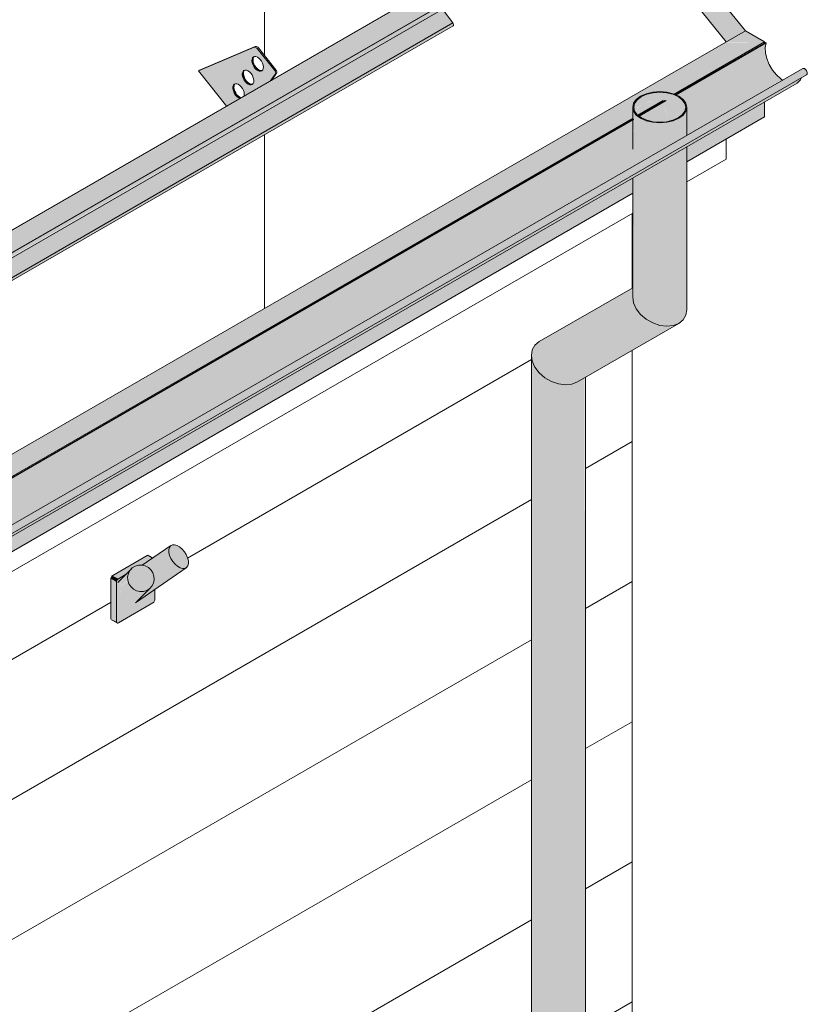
# Model space of a CAD drawing. Header units: centimetres. Extents: x -2166 to -630, y 52572 to 53714.
# Tile 30 of 31: x -823 to -677, y 53150 to 53332. Entities that reach past the tile are written whole.
import ezdxf

# ---------------------------------------------------------------- set-up
doc = ezdxf.new("R2010")
doc.units = ezdxf.units.CM
for name, color, linetype, lineweight in [('A-GENM', 7, 'Continuous', 5), ('A-ROOF', 7, 'Continuous', 5), ('A-ROOF-OTLN', 7, 'Continuous', 5), ('A-ROOF-PATT', 7, 'Continuous', 5), ('A-WALL', 7, 'Continuous', 5), ('A-WALL-PATT', 7, 'Continuous', 5), ('P-PIPE', 7, 'Continuous', 5)]:
    doc.layers.add(name, color=color, linetype=linetype, lineweight=lineweight)

# ---------------------------------------------------------------- blocks, each defined once
blk = doc.blocks.new('Uchwyt na flagę - Typ 1-9009511-_3D_ Kopia 1 Kopia 1 Kopia 1 Kopia 1')
at = {"layer": 'A-GENM', "true_color": 0x7f7f7f}
for points in [[(-797.79, 53228.92), (-793.9, 53231.6), (-794.67, 53232.64), (-795.06, 53233.78), (-795.05, 53234.39), (-794.92, 53234.76), (-794.96, 53234.85), (-799.88, 53231.37), (-799.01, 53231.05), (-798.57, 53230.7), (-798.18, 53230.22), (-797.9, 53229.62), (-797.8, 53229.16)], [(-792.51, 53230.8), (-791.87, 53230.93), (-791.77, 53230.99), (-791.55, 53231.29), (-791.45, 53232.09), (-791.55, 53232.6), (-791.84, 53233.35), (-792.61, 53234.39), (-793.55, 53235.06), (-794.32, 53235.18), (-794.41, 53235.17), (-794.74, 53235.01), (-794.96, 53234.7), (-795.07, 53234.28), (-794.96, 53233.39), (-794.67, 53232.64), (-793.9, 53231.6), (-792.96, 53230.93), (-792.57, 53230.82)], [(-804.38, 53228.9), (-802.86, 53229.86), (-801.76, 53230.93), (-801.29, 53231.22), (-800.37, 53231.41), (-799.87, 53231.51), (-798.55, 53232.37), (-798.15, 53232.65), (-799.07, 53233.19), (-805.44, 53229.51), (-804.73, 53229.11)], [(-798.15, 53232.65), (-798.03, 53232.73), (-799, 53233.22), (-798.98, 53233.14), (-798.73, 53232.99)], [(-804.15, 53227.09), (-802.65, 53228.74), (-802.59, 53229.66), (-802.48, 53230), (-802.26, 53230.43), (-803.88, 53228.53), (-804.13, 53227.3)], [(-800.41, 53226.53), (-799.48, 53226.63), (-799.14, 53226.74), (-798.62, 53227.05), (-798.13, 53227.65), (-797.82, 53228.47), (-797.79, 53228.92), (-797.9, 53229.62), (-798.21, 53230.27), (-798.65, 53230.77), (-799.25, 53231.17), (-799.81, 53231.36), (-800.37, 53231.41), (-800.85, 53231.35), (-801.32, 53231.21), (-801.88, 53230.84), (-802.26, 53230.43), (-802.62, 53229.51), (-802.68, 53229.24), (-802.52, 53228.22), (-802.26, 53227.7), (-801.76, 53227.13), (-801.33, 53226.84), (-801.03, 53226.68), (-800.47, 53226.54)], [(-801.19, 53224.53), (-799.77, 53225.46), (-792.1, 53230.82), (-792.51, 53230.8), (-792.96, 53230.93), (-793.9, 53231.6), (-797.79, 53228.92), (-797.83, 53228.43), (-797.96, 53227.98), (-798.2, 53227.52), (-800.56, 53225.12), (-801.01, 53224.67)], [(-804.73, 53220.94), (-804.73, 53228.29), (-805.79, 53228.9), (-805.79, 53221.55)], [(-804.73, 53228.29), (-804.63, 53228.64), (-804.47, 53228.95), (-805.53, 53229.45), (-805.78, 53229.01), (-805.69, 53228.84), (-804.75, 53228.3)], [(-804.38, 53220.74), (-797.96, 53224.5), (-797.66, 53225.12), (-797.66, 53226.92), (-801.67, 53224.28), (-802.28, 53224.24), (-802.92, 53224.47), (-803.36, 53224.84), (-803.69, 53225.31), (-804, 53226.08), (-804.13, 53226.83), (-804.12, 53227.43), (-804.04, 53227.98), (-803.63, 53228.99), (-803.45, 53229.24), (-803.36, 53229.49), (-804.38, 53228.9), (-804.73, 53228.29), (-804.73, 53220.94)], [(-802.11, 53224.2), (-801.3, 53224.47), (-800.95, 53224.73), (-798.62, 53227.05), (-799.48, 53226.63), (-800.21, 53226.53), (-800.47, 53226.54), (-801.33, 53226.84), (-801.88, 53227.24), (-802.33, 53227.8), (-802.52, 53228.22), (-802.64, 53228.6), (-804.15, 53227.09), (-803.94, 53225.86), (-803.63, 53225.19), (-803.25, 53224.72), (-802.92, 53224.47), (-802.45, 53224.27), (-802.15, 53224.21)], [(-804.68, 53220.76), (-804.73, 53220.94), (-805.78, 53221.45), (-805.74, 53221.38), (-804.72, 53220.78)]]:
    blk.add_hatch(color=8, dxfattribs=at).paths.add_polyline_path(points)
at = {"layer": 'A-GENM'}
for p, q in [((-794.68, 53235.05), (-800, 53231.38)), ((-805.44, 53229.51), (-799.07, 53233.19)), ((-799.5, 53231.72), (-799.97, 53231.44)), ((-798.01, 53232.75), (-798.82, 53233.21)), ((-801.99, 53230.74), (-804.51, 53228.22)), ((-801.22, 53224.46), (-791.84, 53230.94)), ((-805.79, 53221.55), (-805.79, 53228.9)), ((-804.73, 53228.29), (-804.73, 53220.94)), ((-803.07, 53229.66), (-804.38, 53228.9)), ((-800.97, 53224.69), (-798.46, 53227.2)), ((-797.66, 53225.02), (-797.66, 53226.95)), ((-804.38, 53220.74), (-798.01, 53224.41)), ((-805.69, 53221.32), (-804.63, 53220.71))]:
    blk.add_line(p, q, dxfattribs=at)
for points in [[(-792.61, 53234.39, 0), (-793.07, 53234.78, 0), (-793.55, 53235.06, 0), (-794.01, 53235.19, 0), (-794.41, 53235.17, 0), (-794.74, 53235.01, 0), (-794.96, 53234.7, 0), (-795.07, 53234.28, 0), (-795.06, 53233.78, 0), (-794.92, 53233.22, 0), (-794.67, 53232.64, 0), (-794.32, 53232.09, 0), (-793.9, 53231.6, 0)], [(-793.9, 53231.6, 0), (-793.44, 53231.21, 0), (-792.96, 53230.93, 0), (-792.51, 53230.8, 0), (-792.1, 53230.82, 0), (-791.77, 53230.99, 0), (-791.55, 53231.29, 0), (-791.44, 53231.71, 0), (-791.45, 53232.21, 0), (-791.59, 53232.77, 0), (-791.84, 53233.35, 0), (-792.19, 53233.9, 0), (-792.61, 53234.39, 0)], [(-799.07, 53233.19, 0), (-798.98, 53233.23, 0), (-798.9, 53233.24, 0)], [(-797.81, 53229.35, 0), (-798.01, 53229.96, 0), (-798.36, 53230.51, 0), (-798.84, 53230.95, 0), (-799.42, 53231.26, 0), (-800.04, 53231.41, 0), (-800.68, 53231.4, 0), (-801.29, 53231.22, 0), (-801.83, 53230.89, 0), (-802.26, 53230.43, 0), (-802.55, 53229.86, 0), (-802.68, 53229.24, 0), (-802.64, 53228.6, 0)], [(-805.79, 53228.9, 0), (-805.78, 53229.01, 0), (-805.74, 53229.13, 0), (-805.69, 53229.25, 0), (-805.61, 53229.36, 0), (-805.53, 53229.45, 0), (-805.44, 53229.51, 0)], [(-804.38, 53228.9, 0), (-804.47, 53228.84, 0), (-804.55, 53228.75, 0), (-804.63, 53228.64, 0), (-804.68, 53228.52, 0), (-804.72, 53228.4, 0), (-804.73, 53228.29, 0)], [(-802.64, 53228.6, 0), (-802.44, 53227.98, 0), (-802.09, 53227.43, 0), (-801.61, 53226.99, 0), (-801.04, 53226.68, 0), (-800.41, 53226.53, 0), (-799.77, 53226.54, 0), (-799.16, 53226.72, 0), (-798.62, 53227.05, 0), (-798.2, 53227.52, 0), (-797.91, 53228.08, 0), (-797.78, 53228.7, 0), (-797.81, 53229.35, 0)], [(-798.01, 53224.41, 0), (-797.92, 53224.48, 0), (-797.84, 53224.57, 0), (-797.76, 53224.68, 0), (-797.71, 53224.79, 0), (-797.67, 53224.91, 0), (-797.66, 53225.02, 0)], [(-805.74, 53221.38, 0), (-805.78, 53221.45, 0), (-805.79, 53221.55, 0)], [(-804.73, 53220.94, 0), (-804.72, 53220.84, 0), (-804.68, 53220.76, 0), (-804.63, 53220.71, 0), (-804.55, 53220.69, 0), (-804.47, 53220.7, 0), (-804.38, 53220.74, 0)]]:
    blk.add_polyline3d(points, dxfattribs=at)
blk = doc.blocks.new('ARu Rura spustowa okrągła ___FK_04_0 - Na ziemię _φ10_-9218120-_3D_ Kopia 1 Kopia 1 Kopia 1 Kopia 1')
at = {"layer": 'P-PIPE', "true_color": 0x383e42}
h = blk.add_hatch(color=250, dxfattribs=at)
h.paths.add_polyline_path([(-704.26, 53313.25), (-702.25, 53313.52), (-701.76, 53313.64), (-700.73, 53314.1), (-699.73, 53314.97), (-699.41, 53315.49), (-699.26, 53316.14), (-699.46, 53316.93), (-700.1, 53317.71), (-701.15, 53318.37), (-702.26, 53318.76), (-703.02, 53318.93), (-704.26, 53319.03), (-706.24, 53318.76), (-707.19, 53318.45), (-708.12, 53317.93), (-708.63, 53317.53), (-709.09, 53316.89), (-709.22, 53315.95), (-708.95, 53315.19), (-708.32, 53314.5), (-707.57, 53314), (-706.24, 53313.51), (-704.92, 53313.3)])
h.paths.add_polyline_path([(-704.26, 53313.37), (-705.55, 53313.48), (-706.76, 53313.78), (-708.06, 53314.48), (-708.59, 53315), (-708.95, 53315.67), (-709.06, 53316.14), (-708.9, 53316.86), (-708.42, 53317.53), (-707.65, 53318.1), (-706.24, 53318.64), (-705.5, 53318.82), (-704.26, 53318.91), (-703.02, 53318.82), (-701.39, 53318.33), (-700.7, 53317.97), (-699.93, 53317.28), (-699.62, 53316.86), (-699.46, 53316.14), (-699.65, 53315.39), (-700.18, 53314.7), (-701.05, 53314.1), (-702.32, 53313.63), (-703.02, 53313.46), (-704.26, 53313.37)])
for points in [[(-708.89, 53315.41), (-708.39, 53316.1), (-707.65, 53316.65), (-707.65, 53318.1), (-708.59, 53317.28), (-708.9, 53316.86), (-709.04, 53316.03), (-708.9, 53315.42)], [(-702.32, 53313.63), (-701.76, 53313.78), (-700.73, 53314.29), (-699.93, 53315), (-699.62, 53315.42), (-699.46, 53316.14), (-699.65, 53316.89), (-700.18, 53317.58), (-701.05, 53318.18), (-702.28, 53318.64), (-703.02, 53318.82), (-704.26, 53318.91), (-705.55, 53318.8), (-706.76, 53318.5), (-707.65, 53318.1), (-707.65, 53316.65), (-706.24, 53317.19), (-705.5, 53317.36), (-703.6, 53317.41), (-703.6, 53317.22), (-703.32, 53317.39), (-703.07, 53317.34), (-703.35, 53316.44), (-703.15, 53315.2), (-702.33, 53313.64)], [(-721.72, 53264.78), (-720.38, 53264.95), (-718.85, 53265.66), (-701.33, 53275.89), (-702.18, 53275.69), (-703.25, 53275.64), (-704.44, 53275.84), (-705.65, 53276.28), (-706.8, 53276.96), (-707.8, 53277.82), (-708.78, 53279.27), (-709.09, 53279.96), (-709.26, 53281.78), (-709.38, 53282.68), (-726.73, 53272.61), (-727.34, 53272.11), (-727.84, 53271.25), (-728.01, 53270.23), (-727.83, 53269.11), (-727.34, 53268.03), (-726.54, 53266.99), (-725.37, 53266.02), (-724.2, 53265.37), (-722.96, 53264.95), (-721.72, 53264.78)], [(-727.84, 53075.98), (-726.73, 53076.14), (-725.51, 53076.5), (-723.01, 53077.46), (-719.9, 53078.95), (-719.47, 53079.19), (-719.47, 53265.3), (-720.51, 53264.9), (-721.72, 53264.78), (-723.01, 53264.95), (-724.3, 53265.4), (-725.51, 53266.1), (-726.73, 53267.24), (-727.34, 53268.03), (-727.84, 53269.13), (-728.01, 53269.51), (-727.94, 53076.05), (-727.88, 53076)], [(-719.47, 53079.19), (-718.13, 53080.16), (-718.01, 53080.38), (-718.13, 53266.08), (-719.47, 53265.3), (-719.47, 53079.46)]]:
    blk.add_hatch(color=250, dxfattribs=at).paths.add_polyline_path(points)
h = blk.add_hatch(color=250, dxfattribs=at)
h.paths.add_polyline_path([(-702.97, 53275.61), (-701.63, 53275.78), (-700.73, 53276.13), (-700.73, 53308), (-709.15, 53303.13), (-709.05, 53279.87), (-708.28, 53278.45), (-707.43, 53277.5), (-706.24, 53276.62), (-705.27, 53276.13), (-703.87, 53275.73), (-703.11, 53275.63)])
h.paths.add_polyline_path([(-706.17, 53306.93), (-700.73, 53310.08), (-700.73, 53314.1), (-702.33, 53313.5), (-702.97, 53313.35), (-704.97, 53313.31), (-706.24, 53313.51), (-706.76, 53313.64), (-708.2, 53314.4), (-708.69, 53314.84), (-709.12, 53315.54), (-709.26, 53315.94), (-709.15, 53314.02), (-709.09, 53313.94), (-709.06, 53313.9), (-709.12, 53313.11), (-708.99, 53310.96), (-708.59, 53309.31), (-707.8, 53307.93), (-707.61, 53307.73), (-706.68, 53307.07), (-706.24, 53306.95)])
h = blk.add_hatch(color=250, dxfattribs=at)
h.paths.add_polyline_path([(-700.73, 53276.13), (-699.86, 53276.91), (-699.42, 53277.74), (-699.26, 53279.27), (-699.26, 53308.84), (-700.73, 53308), (-700.73, 53276.39)])
h.paths.add_polyline_path([(-700.73, 53310.08), (-699.26, 53310.92), (-699.26, 53316.14), (-699.43, 53315.39), (-699.93, 53314.7), (-700.73, 53314.1), (-700.73, 53310.51)])
at = {"layer": 'P-PIPE'}
for p, q in [((-709.26, 53316.14), (-709.26, 53308.4)), ((-699.26, 53310.92), (-699.26, 53316.14)), ((-699.26, 53278.66), (-699.26, 53308.8)), ((-709.26, 53303.08), (-709.26, 53281.06)), ((-709.25, 53282.75), (-726.54, 53272.77)), ((-719.47, 53265.3), (-700.73, 53276.13)), ((-728.01, 53270.23), (-728.01, 53076.1)), ((-718.01, 53080.35), (-718.01, 53266.17))]:
    blk.add_line(p, q, dxfattribs=at)
for points in [[(-707.8, 53318.18, 0), (-708.59, 53317.58, 0), (-709.09, 53316.89, 0), (-709.26, 53316.14, 0), (-709.09, 53315.39, 0), (-708.59, 53314.7, 0), (-707.8, 53314.1, 0), (-706.76, 53313.64, 0), (-705.55, 53313.35, 0), (-704.26, 53313.25, 0), (-702.97, 53313.35, 0), (-701.76, 53313.64, 0), (-700.73, 53314.1, 0)], [(-700.87, 53314.18, 0), (-701.86, 53313.74, 0), (-703.02, 53313.46, 0), (-704.26, 53313.37, 0), (-705.5, 53313.46, 0), (-706.66, 53313.74, 0), (-707.65, 53314.18, 0), (-708.42, 53314.75, 0), (-708.9, 53315.42, 0), (-709.06, 53316.14, 0), (-708.9, 53316.86, 0), (-708.42, 53317.53, 0), (-707.65, 53318.1, 0)], [(-700.73, 53314.1, 0), (-699.93, 53314.7, 0), (-699.43, 53315.39, 0), (-699.26, 53316.14, 0), (-699.43, 53316.89, 0), (-699.93, 53317.58, 0), (-700.73, 53318.18, 0), (-701.76, 53318.64, 0), (-702.97, 53318.93, 0), (-704.26, 53319.03, 0), (-705.55, 53318.93, 0), (-706.76, 53318.64, 0), (-707.8, 53318.18, 0)], [(-707.65, 53318.1, 0), (-706.66, 53318.54, 0), (-705.5, 53318.82, 0), (-704.26, 53318.91, 0), (-703.02, 53318.82, 0), (-701.86, 53318.54, 0), (-700.87, 53318.1, 0), (-700.1, 53317.53, 0), (-699.62, 53316.86, 0), (-699.46, 53316.14, 0), (-699.62, 53315.42, 0), (-700.1, 53314.75, 0), (-700.87, 53314.18, 0)], [(-709.26, 53281.06, 0), (-709.09, 53279.96, 0), (-708.59, 53278.85, 0), (-707.8, 53277.82, 0), (-706.76, 53276.92, 0), (-705.55, 53276.23, 0), (-704.26, 53275.78, 0), (-702.97, 53275.61, 0), (-701.76, 53275.73, 0), (-700.73, 53276.13, 0)], [(-700.73, 53276.13, 0), (-699.93, 53276.78, 0), (-699.43, 53277.65, 0), (-699.26, 53278.66, 0)], [(-726.54, 53272.77, 0), (-727.34, 53272.11, 0), (-727.84, 53271.25, 0), (-728.01, 53270.23, 0), (-727.84, 53269.13, 0), (-727.34, 53268.03, 0), (-726.54, 53266.99, 0), (-725.51, 53266.1, 0), (-724.3, 53265.4, 0), (-723.01, 53264.95, 0), (-721.72, 53264.78, 0), (-720.51, 53264.9, 0), (-719.47, 53265.3, 0)]]:
    blk.add_polyline3d(points, dxfattribs=at)
blk = doc.blocks.new('Construction_Roof-Accessories_Lindab_KOTEGL - Construction_Roof-Accessories_Lindab_KOTEGL-V17-_3D_ Kopia 1 Kopia 1 Kopia 1 Kopia 1')
at = {"layer": 'A-GENM', "true_color": 0x383e42}
h = blk.add_hatch(color=250, dxfattribs=at)
h.paths.add_polyline_path([(-925.81, 53234.69), (-923.33, 53236.12), (-923.87, 53236.41), (-924.36, 53236.98), (-924.65, 53237.69), (-924.64, 53238.39), (-924.41, 53238.75), (-923.94, 53238.81), (-923.39, 53238.52), (-922.91, 53237.94), (-922.6, 53237.09), (-922.54, 53236.57), (-917.71, 53239.36), (-916.83, 53240.78), (-916.93, 53241.29), (-920.17, 53245.31), (-920.74, 53245.58), (-931.04, 53241.19), (-928.98, 53238.63)])
h.paths.add_polyline_path([(-921.31, 53238.61), (-921.83, 53238.73), (-922.37, 53239.18), (-922.77, 53239.85), (-922.92, 53240.65), (-922.77, 53241.13), (-922.43, 53241.34), (-921.9, 53241.22), (-921.37, 53240.77), (-920.93, 53239.99), (-920.81, 53239.41), (-920.93, 53238.86), (-921.26, 53238.63)])
h.paths.add_polyline_path([(-919.54, 53241.13), (-920.06, 53241.25), (-920.6, 53241.7), (-921, 53242.36), (-921.16, 53243.06), (-921.03, 53243.61), (-920.66, 53243.85), (-920.1, 53243.71), (-919.6, 53243.28), (-919.2, 53242.62), (-919.04, 53241.92), (-919.2, 53241.34), (-919.5, 53241.14)])
for points in [[(-916.93, 53241.29), (-916.72, 53241.41), (-919.96, 53245.44), (-920.17, 53245.31), (-918.01, 53242.63)], [(-920.6, 53241.7), (-920.44, 53241.89), (-920.82, 53242.6), (-920.95, 53243.18), (-921.03, 53243.42), (-921.13, 53243.36), (-921.11, 53242.72), (-920.74, 53241.9), (-920.61, 53241.72)], [(-922.37, 53239.18), (-922.2, 53239.38), (-922.6, 53240.11), (-922.71, 53240.78), (-922.8, 53240.91), (-922.91, 53240.78), (-922.88, 53240.21), (-922.55, 53239.44), (-922.38, 53239.2)], [(-919.79, 53241.14), (-919.64, 53241.29), (-920.19, 53241.62), (-920.38, 53241.82), (-920.6, 53241.7), (-920.06, 53241.25), (-919.85, 53241.16)], [(-921.56, 53238.63), (-921.35, 53238.75), (-921.89, 53239.05), (-922.15, 53239.31), (-922.37, 53239.18), (-921.73, 53238.69), (-921.56, 53238.63)], [(-917.71, 53239.36), (-917.5, 53239.49), (-916.8, 53240.65)], [(-924.13, 53236.67), (-923.92, 53236.79), (-924.36, 53237.57), (-924.48, 53238.15), (-924.57, 53238.39), (-924.67, 53238.33), (-924.65, 53237.69), (-924.32, 53236.93), (-924.15, 53236.69)], [(-923.33, 53236.12), (-923.24, 53236.28), (-923.66, 53236.53), (-923.92, 53236.79), (-924.13, 53236.67), (-923.5, 53236.18), (-923.39, 53236.14)]]:
    blk.add_hatch(color=250, dxfattribs=at).paths.add_polyline_path(points)
at = {"layer": 'A-GENM', "color": 250, "true_color": 0x2a2a2a}
for p, q in [((-920.74, 53245.58), (-931.04, 53241.19)), ((-930.83, 53241.31), (-920.53, 53245.7)), ((-916.93, 53241.29), (-920.17, 53245.31)), ((-919.96, 53245.44), (-916.72, 53241.41)), ((-930.83, 53241.31), (-931.04, 53241.19)), ((-931.04, 53241.19), (-925.77, 53234.63)), ((-916.59, 53240.78), (-917.54, 53239.43)), ((-917.75, 53239.31), (-916.8, 53240.65))]:
    blk.add_line(p, q, dxfattribs=at)
for points in [[(-920.17, 53245.31, 0), (-920.28, 53245.43, 0), (-920.4, 53245.53, 0), (-920.53, 53245.58, 0), (-920.64, 53245.6, 0), (-920.74, 53245.58, 0)], [(-920.53, 53245.7, 0), (-920.43, 53245.72, 0), (-920.31, 53245.71, 0), (-920.19, 53245.65, 0), (-920.07, 53245.56, 0), (-919.96, 53245.44, 0)], [(-920.6, 53241.7, 0), (-920.82, 53242.01, 0), (-921, 53242.36, 0), (-921.11, 53242.72, 0), (-921.16, 53243.06, 0), (-921.13, 53243.36, 0), (-921.03, 53243.61, 0), (-920.87, 53243.77, 0), (-920.66, 53243.85, 0), (-920.41, 53243.84, 0), (-920.13, 53243.73, 0), (-919.86, 53243.55, 0), (-919.6, 53243.28, 0)], [(-920.82, 53243.73, 0), (-920.92, 53243.49, 0), (-920.95, 53243.18, 0), (-920.9, 53242.84, 0), (-920.79, 53242.48, 0), (-920.61, 53242.14, 0), (-920.38, 53241.82, 0)], [(-919.6, 53243.28, 0), (-919.37, 53242.97, 0), (-919.2, 53242.62, 0), (-919.08, 53242.26, 0), (-919.04, 53241.92, 0), (-919.07, 53241.62, 0), (-919.16, 53241.37, 0), (-919.32, 53241.21, 0), (-919.54, 53241.13, 0), (-919.79, 53241.14, 0), (-920.06, 53241.25, 0), (-920.34, 53241.44, 0), (-920.6, 53241.7, 0)], [(-922.37, 53239.18, 0), (-922.59, 53239.5, 0), (-922.77, 53239.85, 0), (-922.88, 53240.21, 0), (-922.93, 53240.55, 0), (-922.9, 53240.85, 0), (-922.8, 53241.09, 0), (-922.64, 53241.26, 0), (-922.43, 53241.34, 0), (-922.18, 53241.33, 0), (-921.9, 53241.22, 0), (-921.63, 53241.03, 0), (-921.37, 53240.77, 0)], [(-922.59, 53241.22, 0), (-922.69, 53240.97, 0), (-922.72, 53240.67, 0), (-922.67, 53240.33, 0), (-922.55, 53239.97, 0), (-922.38, 53239.62, 0), (-922.15, 53239.31, 0)], [(-921.37, 53240.77, 0), (-921.14, 53240.46, 0), (-920.97, 53240.11, 0), (-920.85, 53239.75, 0), (-920.81, 53239.41, 0), (-920.83, 53239.11, 0), (-920.93, 53238.86, 0), (-921.09, 53238.69, 0), (-921.31, 53238.61, 0), (-921.56, 53238.63, 0), (-921.83, 53238.73, 0), (-922.11, 53238.92, 0), (-922.37, 53239.18, 0)], [(-920.38, 53241.82, 0), (-920.13, 53241.56, 0), (-919.85, 53241.37, 0), (-919.58, 53241.26, 0), (-919.32, 53241.25, 0)], [(-916.8, 53240.65, 0), (-916.77, 53240.73, 0), (-916.75, 53240.83, 0), (-916.77, 53240.94, 0), (-916.8, 53241.06, 0), (-916.86, 53241.18, 0), (-916.93, 53241.29, 0)], [(-916.72, 53241.41, 0), (-916.65, 53241.3, 0), (-916.59, 53241.18, 0), (-916.55, 53241.06, 0), (-916.54, 53240.95, 0), (-916.55, 53240.85, 0), (-916.59, 53240.78, 0)], [(-922.15, 53239.31, 0), (-921.89, 53239.05, 0), (-921.62, 53238.86, 0), (-921.35, 53238.75, 0), (-921.09, 53238.74, 0)], [(-924.13, 53236.67, 0), (-924.36, 53236.98, 0), (-924.53, 53237.33, 0), (-924.65, 53237.69, 0), (-924.69, 53238.03, 0), (-924.67, 53238.33, 0), (-924.57, 53238.58, 0), (-924.41, 53238.75, 0), (-924.2, 53238.83, 0), (-923.94, 53238.81, 0), (-923.67, 53238.71, 0), (-923.39, 53238.52, 0), (-923.14, 53238.26, 0)], [(-924.36, 53238.7, 0), (-924.46, 53238.46, 0), (-924.48, 53238.15, 0), (-924.44, 53237.81, 0), (-924.32, 53237.46, 0), (-924.15, 53237.11, 0), (-923.92, 53236.79, 0)], [(-923.14, 53238.26, 0), (-922.91, 53237.94, 0), (-922.73, 53237.59, 0), (-922.62, 53237.23, 0), (-922.57, 53236.89, 0), (-922.6, 53236.59, 0)], [(-923.32, 53236.11, 0), (-923.6, 53236.22, 0), (-923.87, 53236.41, 0), (-924.13, 53236.67, 0)], [(-923.92, 53236.79, 0), (-923.66, 53236.53, 0), (-923.39, 53236.34, 0), (-923.11, 53236.23, 0)]]:
    blk.add_polyline3d(points, dxfattribs=at)
blk = doc.blocks.new('Construction_Roof-Accessories_Lindab_SNO_KOTEGL - Construction_Roof-Accessories_Lindab_SNO-V19-_3D_ Kopia 1 Kopia 1 Kopia 1 Kopia 1')
at = {"layer": 'A-GENM', "true_color": 0x383e42}
for points in [[(-881.89, 53259.85), (-740.55, 53341.57), (-740.73, 53341.54), (-881.93, 53259.89), (-881.92, 53259.88)], [(-878.9, 53257.02), (-878.87, 53257.11), (-878.87, 53257.62), (-738.14, 53338.87), (-740.47, 53341.5), (-881.87, 53259.83), (-879.57, 53257.22), (-878.98, 53257.49), (-878.92, 53257.14)], [(-878.84, 53256.91), (-737.42, 53338.55), (-737.52, 53339.16), (-878.94, 53257.49), (-878.86, 53257.04)], [(-878.92, 53256.64), (-737.42, 53338.39), (-737.52, 53338.5), (-878.84, 53256.78), (-878.91, 53256.65)], [(-883.95, 53250.08), (-742.53, 53331.73), (-744.41, 53334.3), (-878.83, 53256.82), (-878.92, 53256.65), (-879.25, 53256.44), (-885.83, 53252.65), (-883.99, 53250.13)], [(-883.91, 53249.54), (-742.4, 53331.37), (-742.55, 53331.72), (-883.9, 53249.99), (-883.85, 53249.6), (-883.9, 53249.54)], [(-878.87, 53256.8), (-878.84, 53256.93), (-878.87, 53256.81)], [(-883.86, 53249.74), (-883.84, 53249.82), (-883.86, 53249.76)]]:
    blk.add_hatch(color=250, dxfattribs=at).paths.add_polyline_path(points)
h = blk.add_hatch(color=250, dxfattribs=at)
h.paths.add_polyline_path([(-883.98, 53250.05), (-884.01, 53250.16), (-883.99, 53250.06)])
h.paths.add_polyline_path([(-879.6, 53257.2), (-879.57, 53257.22), (-879.69, 53257.31)])
at = {"layer": 'A-GENM', "color": 250, "true_color": 0x2a2a2a}
for p, q in [((-740.67, 53341.58), (-882.09, 53259.93)), ((-740.47, 53341.5), (-738.14, 53338.87)), ((-879.03, 53257.53), (-737.6, 53339.18)), ((-878.94, 53257.51), (-737.52, 53339.16)), ((-737.6, 53339.18), (-737.52, 53339.16)), ((-737.52, 53339.16), (-737.42, 53338.55)), ((-878.92, 53256.64), (-737.5, 53338.29)), ((-744.42, 53334.31), (-742.53, 53331.73)), ((-883.95, 53250.08), (-742.53, 53331.73)), ((-883.91, 53249.53), (-742.49, 53331.18)), ((-879.57, 53257.22), (-881.89, 53259.85)), ((-878.94, 53257.51), (-879.03, 53257.53)), ((-878.84, 53256.91), (-878.94, 53257.51)), ((-883.95, 53250.08), (-885.84, 53252.66))]:
    blk.add_line(p, q, dxfattribs=at)
for points in [[(-740.67, 53341.58, 0), (-740.64, 53341.59, 0), (-740.6, 53341.59, 0), (-740.55, 53341.57, 0), (-740.51, 53341.54, 0), (-740.47, 53341.5, 0)], [(-737.42, 53338.55, 0), (-737.41, 53338.47, 0), (-737.42, 53338.39, 0), (-737.45, 53338.33, 0), (-737.5, 53338.29, 0), (-737.5, 53338.29, 0)], [(-742.53, 53331.73, 0), (-742.48, 53331.64, 0), (-742.44, 53331.55, 0), (-742.41, 53331.45, 0), (-742.4, 53331.37, 0), (-742.41, 53331.29, 0), (-742.44, 53331.23, 0), (-742.49, 53331.19, 0), (-742.49, 53331.18, 0)], [(-881.89, 53259.85, 0), (-881.93, 53259.89, 0), (-881.98, 53259.92, 0), (-882.02, 53259.94, 0), (-882.06, 53259.94, 0), (-882.09, 53259.93, 0)], [(-878.92, 53256.64, 0), (-878.87, 53256.68, 0), (-878.84, 53256.74, 0), (-878.83, 53256.82, 0), (-878.84, 53256.91, 0)], [(-883.91, 53249.54, 0), (-883.86, 53249.58, 0), (-883.84, 53249.64, 0), (-883.83, 53249.72, 0), (-883.83, 53249.8, 0), (-883.86, 53249.9, 0), (-883.9, 53249.99, 0), (-883.95, 53250.08, 0)]]:
    blk.add_polyline3d(points, dxfattribs=at)

msp = doc.modelspace()

# ---------------------------------------------------------------- hatches: boundary and pattern name
at = {"layer": 'A-ROOF-OTLN', "true_color": 0x383e42}
h = msp.add_hatch(color=250, dxfattribs=at)
h.paths.add_polyline_path([(-1486.45, 52865.08), (-709.09, 53313.94), (-709.15, 53314.02), (-1486.6, 52865.16)])
h.paths.add_polyline_path([(-708.06, 53314.48), (-703.06, 53317.37), (-703.32, 53317.39), (-708.18, 53314.58)])
h.paths.add_polyline_path([(-701.25, 53318.41), (-684.57, 53328.04), (-684.72, 53328.13), (-701.41, 53318.49)])
h = msp.add_hatch(color=250, dxfattribs=at)
h.paths.add_polyline_path([(-1481.36, 52857.63), (-1480.61, 52858), (-1480.11, 52858.7), (-1479.93, 52859.16), (-1479.8, 52860.01), (-1479.67, 52860.06), (-1479.46, 52860.25), (-1479.46, 52860.36), (-1479.46, 52860.47), (-1465.43, 52868.57), (-1465.72, 52868.84), (-1466.18, 52869.77), (-1466.34, 52871.71), (-1466.27, 52873.47), (-1466.14, 52873.95), (-1465.5, 52874.73), (-1464.51, 52875.36), (-1463.54, 52875.73), (-1462.34, 52875.97), (-1461.34, 52876.04), (-1459.34, 52875.78), (-1458.48, 52875.5), (-1457.68, 52875.1), (-1456.97, 52874.54), (-1456.34, 52873.82), (-706.24, 53306.95), (-706.76, 53307.11), (-707.8, 53307.93), (-708.59, 53309.31), (-708.99, 53310.99), (-709.11, 53312.13), (-709.09, 53313.89), (-1486.45, 52865.08), (-1486.6, 52863.85), (-1486.44, 52862.67), (-1486.31, 52862.12), (-1485.84, 52861.01), (-1485.01, 52859.71), (-1484.41, 52859.02), (-1483.76, 52858.42), (-1482.93, 52857.91), (-1482.05, 52857.64)])
h.paths.add_polyline_path([(-1462.18, 52870.45), (-1458.67, 52872.48), (-1461.34, 52873.66), (-1461.63, 52873.72), (-1462.59, 52874.12), (-1463.22, 52874.17), (-1463.74, 52874.34), (-1464.74, 52874.12), (-1465.5, 52873.33), (-1465.9, 52872.33), (-1465.26, 52871.59), (-1464.51, 52871.1), (-1463.33, 52870.66), (-1462.59, 52870.48)])
h.paths.add_polyline_path([(-699.26, 53310.92), (-681.61, 53321.23), (-681.88, 53321.39), (-683.05, 53322.58), (-683.59, 53323.34), (-684, 53324.05), (-684.57, 53325.69), (-684.69, 53326.2), (-684.69, 53327.42), (-684.69, 53327.98), (-701.15, 53318.37), (-700.55, 53318.05), (-699.84, 53317.45), (-699.41, 53316.78), (-699.26, 53316.14), (-699.26, 53311.36)])
h.paths.add_polyline_path([(-704.26, 53313.37), (-702.32, 53313.63), (-703.02, 53314.92), (-703.27, 53315.49), (-703.34, 53316.46), (-703.06, 53317.37), (-708.06, 53314.48), (-707.43, 53314.08), (-706.24, 53313.64), (-704.79, 53313.41), (-704.75, 53313.41)])
msp.add_hatch(color=250, dxfattribs=at).paths.add_polyline_path([(-1478.99, 52859.14), (-676.98, 53322.29), (-677.03, 53322.75), (-677.33, 53323.18), (-677.7, 53323.34), (-678.24, 53323.06), (-1479.46, 52860.36), (-1479.09, 52860.09), (-1478.86, 52859.61), (-1478.91, 52859.21)])
h = msp.add_hatch(color=250, dxfattribs=at)
h.paths.add_polyline_path([(-1480.61, 52857.73), (-1461.96, 52868.5), (-1460.7, 52869.7), (-1478.86, 52859.33), (-1478.91, 52859.41), (-1479.28, 52859.31), (-1479.24, 52859.39), (-1478.86, 52859.61), (-1479.12, 52860.12), (-1479.29, 52860.17), (-1479.69, 52859.95), (-1479.82, 52858.96), (-1480.29, 52858.06), (-1480.44, 52857.91)])
h.paths.add_polyline_path([(-1458.61, 52870.91), (-1457.68, 52871.4), (-1458.24, 52871.12)])
h.paths.add_polyline_path([(-1456.34, 52871.74), (-678.58, 53320.86), (-678.23, 53321.23), (-678.1, 53321.53), (-1456.43, 52872.16), (-1456.34, 52871.91)])
at = {"layer": 'A-ROOF-PATT', "true_color": 0xc7ae96}
for points in [[(-691.95, 53328.22), (-688.41, 53330.26), (-997.17, 53714.36), (-1000.7, 53712.32), (-692.58, 53329)], [(-688.41, 53328.22), (-684.88, 53328.22), (-688.41, 53330.26), (-691.95, 53328.22)]]:
    msp.add_hatch(color=253, dxfattribs=at).paths.add_polyline_path(points)
at = {"layer": 'A-ROOF-PATT'}
h = msp.add_hatch(dxfattribs=at)
h.set_pattern_fill('FP_4', color=256, style=0, pattern_type=2)
h.set_pattern_definition([(90, (-9532.95, 51332.19), (-112.25, 22.813), [])])
h.paths.add_polyline_path([(-1486.76, 52869.34), (-691.95, 53328.22), (-985.26, 53693.1), (-1780.07, 53234.22), (-1489.57, 52872.83)])
h.paths.add_polyline_path([(-1449.63, 52922.92), (-1449.67, 52923.03), (-1449.78, 52923.01), (-1450.24, 52923.1), (-1449.78, 52923.49), (-1452.16, 52926.94), (-1452.12, 52927.18), (-1447.76, 52933.2), (-1446.96, 52933.8), (-1434.93, 52940.75), (-1440.16, 52947.25), (-1439.94, 52947.37), (-1429.78, 52951.6), (-1429.25, 52951.4), (-1429.07, 52951.5), (-1425.92, 52947.42), (-1426.03, 52947.27), (-1425.92, 52946.71), (-1425.81, 52946.69), (-1426.61, 52945.55), (-1350.07, 52989.74), (-1355.3, 52996.24), (-1355.09, 52996.36), (-1344.92, 53000.59), (-1344.4, 53000.39), (-1344.22, 53000.49), (-1341.07, 52996.41), (-1341.18, 52996.26), (-1341.07, 52995.7), (-1340.95, 52995.68), (-1341.55, 52994.66), (-1293.51, 53022.4), (-1298.74, 53028.9), (-1298.52, 53029.02), (-1288.36, 53033.25), (-1287.83, 53033.05), (-1287.65, 53033.15), (-1284.5, 53029.07), (-1284.61, 53028.92), (-1284.5, 53028.36), (-1284.38, 53028.34), (-1285.19, 53027.2), (-1208.65, 53071.39), (-1213.88, 53077.89), (-1213.67, 53078.01), (-1203.5, 53082.24), (-1202.98, 53082.03), (-1202.8, 53082.14), (-1199.64, 53078.06), (-1199.76, 53077.91), (-1199.64, 53077.35), (-1199.53, 53077.33), (-1200.34, 53076.19), (-1152.08, 53104.05), (-1157.31, 53110.55), (-1157.1, 53110.67), (-1146.93, 53114.9), (-1146.41, 53114.69), (-1146.23, 53114.8), (-1143.08, 53110.72), (-1143.19, 53110.57), (-1143.08, 53110.01), (-1142.96, 53109.99), (-1143.77, 53108.85), (-1067.23, 53153.04), (-1072.46, 53159.54), (-1072.25, 53159.66), (-1062.08, 53163.89), (-1061.56, 53163.68), (-1061.38, 53163.79), (-1058.22, 53159.71), (-1058.34, 53159.56), (-1058.22, 53159), (-1058.11, 53158.98), (-1058.92, 53157.84), (-1010.66, 53185.7), (-1015.89, 53192.2), (-1015.68, 53192.32), (-1005.51, 53196.55), (-1004.99, 53196.34), (-1004.81, 53196.45), (-1001.65, 53192.37), (-1001.77, 53192.22), (-1001.65, 53191.66), (-1001.54, 53191.64), (-1002.35, 53190.5), (-925.81, 53234.69), (-931.04, 53241.19), (-930.83, 53241.31), (-920.66, 53245.54), (-920.13, 53245.33), (-919.96, 53245.44), (-916.8, 53241.36), (-916.91, 53241.21), (-916.8, 53240.65), (-916.69, 53240.63), (-917.5, 53239.49), (-881.97, 53259.87), (-881.97, 53260), (-869.21, 53267.36), (-874.44, 53273.87), (-874.22, 53273.99), (-864.06, 53278.22), (-863.53, 53278.01), (-863.35, 53278.12), (-860.2, 53274.04), (-860.31, 53273.89), (-860.2, 53273.33), (-860.09, 53273.31), (-860.89, 53272.17), (-784.36, 53316.35), (-789.58, 53322.86), (-789.37, 53322.98), (-779.2, 53327.21), (-778.68, 53327), (-778.5, 53327.11), (-775.35, 53323.03), (-775.46, 53322.88), (-775.35, 53322.32), (-775.23, 53322.3), (-776.04, 53321.16), (-740.51, 53341.54), (-740.47, 53341.5), (-738.14, 53338.87), (-737.52, 53339.16), (-737.45, 53338.33), (-737.8, 53338.11), (-744.41, 53334.3), (-742.4, 53331.37), (-742.55, 53331.15), (-883.83, 53249.69), (-883.94, 53249.52), (-1449.58, 52922.94)])
h.paths.add_polyline_path([(-1432.24, 52942.3), (-1431.71, 52942.73), (-1431.74, 52943.29), (-1432.03, 52944), (-1432.51, 52944.58), (-1433.06, 52944.87), (-1433.53, 52944.81), (-1433.75, 52944.41), (-1433.57, 52944.52), (-1433.55, 52943.87), (-1433.18, 52943.05), (-1432.71, 52942.55), (-1432.36, 52942.35)])
h.paths.add_polyline_path([(-1430.42, 52944.68), (-1430.05, 52944.92), (-1429.92, 52945.47), (-1430.08, 52946.17), (-1430.56, 52946.91), (-1431.13, 52947.33), (-1431.58, 52947.39), (-1431.92, 52947.16), (-1431.92, 52946.97), (-1431.82, 52946.91), (-1431.79, 52946.39), (-1431.41, 52945.56), (-1430.95, 52945.06), (-1430.56, 52944.76), (-1430.46, 52944.68)])
h.paths.add_polyline_path([(-1428.65, 52947.19), (-1428.28, 52947.44), (-1428.16, 52947.98), (-1428.32, 52948.68), (-1428.72, 52949.34), (-1429.29, 52949.81), (-1429.81, 52949.9), (-1430.15, 52949.67), (-1430.15, 52949.48), (-1430.05, 52949.42), (-1430.02, 52948.9), (-1429.64, 52948.07), (-1429.18, 52947.57), (-1428.87, 52947.22), (-1428.69, 52947.19)])
h.paths.add_polyline_path([(-1347.39, 52991.29), (-1346.86, 52991.64), (-1346.88, 52992.28), (-1347.21, 52993.04), (-1347.66, 52993.57), (-1348.21, 52993.86), (-1348.67, 52993.8), (-1348.9, 52993.4), (-1348.72, 52993.51), (-1348.67, 52992.78), (-1348.32, 52992.04), (-1347.86, 52991.54), (-1347.51, 52991.34)])
h.paths.add_polyline_path([(-1345.57, 52993.67), (-1345.2, 52993.91), (-1345.07, 52994.46), (-1345.28, 52995.26), (-1345.71, 52995.9), (-1346.28, 52996.32), (-1346.73, 52996.38), (-1347.07, 52996.15), (-1347.07, 52995.96), (-1346.96, 52995.9), (-1346.93, 52995.38), (-1346.56, 52994.55), (-1346.09, 52994.05), (-1345.71, 52993.75), (-1345.61, 52993.67)])
h.paths.add_polyline_path([(-1343.8, 52996.18), (-1343.43, 52996.42), (-1343.3, 52996.97), (-1343.46, 52997.67), (-1343.86, 52998.33), (-1344.43, 52998.8), (-1344.96, 52998.89), (-1345.3, 52998.66), (-1345.3, 52998.47), (-1345.19, 52998.41), (-1345.16, 52997.89), (-1344.79, 52997.07), (-1344.33, 52996.56), (-1344.01, 52996.21), (-1343.84, 52996.18)])
h.paths.add_polyline_path([(-1290.82, 53023.95), (-1290.29, 53024.38), (-1290.32, 53024.94), (-1290.64, 53025.7), (-1291.09, 53026.23), (-1291.64, 53026.52), (-1292.1, 53026.46), (-1292.33, 53026.06), (-1292.15, 53026.17), (-1292.1, 53025.44), (-1291.75, 53024.7), (-1291.29, 53024.2), (-1290.94, 53024)])
h.paths.add_polyline_path([(-1289, 53026.33), (-1288.63, 53026.57), (-1288.5, 53027.12), (-1288.71, 53027.92), (-1289.14, 53028.56), (-1289.71, 53028.98), (-1290.16, 53029.04), (-1290.5, 53028.81), (-1290.5, 53028.62), (-1290.39, 53028.56), (-1290.37, 53028.04), (-1289.99, 53027.21), (-1289.53, 53026.71), (-1289.14, 53026.41), (-1289.04, 53026.33)])
h.paths.add_polyline_path([(-1287.23, 53028.84), (-1286.86, 53029.08), (-1286.73, 53029.63), (-1286.9, 53030.34), (-1287.3, 53030.99), (-1287.86, 53031.46), (-1288.39, 53031.55), (-1288.73, 53031.32), (-1288.73, 53031.13), (-1288.63, 53031.07), (-1288.6, 53030.55), (-1288.22, 53029.72), (-1287.76, 53029.22), (-1287.44, 53028.87), (-1287.27, 53028.84)])
h.paths.add_polyline_path([(-1205.96, 53072.94), (-1205.44, 53073.37), (-1205.46, 53073.93), (-1205.79, 53074.69), (-1206.24, 53075.22), (-1206.79, 53075.51), (-1207.25, 53075.45), (-1207.48, 53075.05), (-1207.3, 53075.16), (-1207.25, 53074.43), (-1206.9, 53073.69), (-1206.44, 53073.19), (-1206.09, 53072.99)])
h.paths.add_polyline_path([(-1204.15, 53075.32), (-1203.77, 53075.56), (-1203.65, 53076.11), (-1203.81, 53076.81), (-1204.22, 53077.48), (-1204.86, 53077.97), (-1205.31, 53078.03), (-1205.65, 53077.79), (-1205.65, 53077.61), (-1205.54, 53077.55), (-1205.51, 53077.03), (-1205.13, 53076.2), (-1204.67, 53075.7), (-1204.29, 53075.4), (-1204.19, 53075.32)])
h.paths.add_polyline_path([(-1202.38, 53077.83), (-1202, 53078.07), (-1201.88, 53078.62), (-1202.04, 53079.32), (-1202.44, 53079.98), (-1203.01, 53080.45), (-1203.54, 53080.54), (-1203.88, 53080.31), (-1203.88, 53080.12), (-1203.77, 53080.06), (-1203.74, 53079.54), (-1203.37, 53078.71), (-1202.9, 53078.21), (-1202.59, 53077.86), (-1202.42, 53077.83)])
h.paths.add_polyline_path([(-1149.4, 53105.6), (-1148.87, 53106.03), (-1148.89, 53106.59), (-1149.22, 53107.35), (-1149.67, 53107.88), (-1150.27, 53108.18), (-1150.68, 53108.11), (-1150.91, 53107.71), (-1150.73, 53107.82), (-1150.68, 53107.09), (-1150.33, 53106.35), (-1149.87, 53105.85), (-1149.52, 53105.64)])
h.paths.add_polyline_path([(-1147.58, 53107.98), (-1147.21, 53108.22), (-1147.08, 53108.77), (-1147.29, 53109.57), (-1147.72, 53110.21), (-1148.29, 53110.63), (-1148.74, 53110.69), (-1149.08, 53110.45), (-1149.08, 53110.27), (-1148.97, 53110.21), (-1148.94, 53109.69), (-1148.57, 53108.86), (-1148.11, 53108.36), (-1147.72, 53108.06), (-1147.62, 53107.98)])
h.paths.add_polyline_path([(-1145.81, 53110.49), (-1145.44, 53110.73), (-1145.31, 53111.28), (-1145.47, 53111.98), (-1145.87, 53112.64), (-1146.44, 53113.11), (-1146.97, 53113.2), (-1147.31, 53112.97), (-1147.31, 53112.78), (-1147.2, 53112.72), (-1147.17, 53112.2), (-1146.8, 53111.37), (-1146.34, 53110.87), (-1146.02, 53110.52), (-1145.85, 53110.49)])
h.paths.add_polyline_path([(-1064.54, 53154.59), (-1064.02, 53154.94), (-1064.04, 53155.58), (-1064.37, 53156.34), (-1064.82, 53156.87), (-1065.36, 53157.16), (-1065.83, 53157.1), (-1066.06, 53156.7), (-1065.88, 53156.81), (-1065.83, 53156.08), (-1065.48, 53155.34), (-1065.02, 53154.84), (-1064.66, 53154.63)])
h.paths.add_polyline_path([(-1062.73, 53156.97), (-1062.35, 53157.21), (-1062.23, 53157.76), (-1062.44, 53158.56), (-1062.87, 53159.2), (-1063.44, 53159.62), (-1063.89, 53159.68), (-1064.22, 53159.44), (-1064.22, 53159.26), (-1064.12, 53159.2), (-1064.09, 53158.68), (-1063.71, 53157.85), (-1063.24, 53157.34), (-1062.86, 53157.04), (-1062.77, 53156.97)])
h.paths.add_polyline_path([(-1060.96, 53159.48), (-1060.58, 53159.72), (-1060.46, 53160.27), (-1060.62, 53160.97), (-1061.02, 53161.63), (-1061.59, 53162.1), (-1062.12, 53162.19), (-1062.46, 53161.96), (-1062.46, 53161.77), (-1062.35, 53161.71), (-1062.32, 53161.19), (-1061.95, 53160.37), (-1061.47, 53159.85), (-1061.17, 53159.51), (-1061, 53159.48)])
h.paths.add_polyline_path([(-1007.97, 53187.25), (-1007.45, 53187.68), (-1007.47, 53188.24), (-1007.76, 53188.95), (-1008.25, 53189.53), (-1008.8, 53189.82), (-1009.26, 53189.76), (-1009.49, 53189.36), (-1009.31, 53189.47), (-1009.26, 53188.74), (-1008.91, 53188), (-1008.45, 53187.5), (-1008.1, 53187.29)])
h.paths.add_polyline_path([(-1006.16, 53189.62), (-1005.78, 53189.87), (-1005.66, 53190.42), (-1005.82, 53191.12), (-1006.23, 53191.79), (-1006.87, 53192.28), (-1007.32, 53192.34), (-1007.66, 53192.1), (-1007.66, 53191.92), (-1007.55, 53191.86), (-1007.5, 53191.25), (-1007.14, 53190.51), (-1006.68, 53190.01), (-1006.3, 53189.7), (-1006.2, 53189.63)])
h.paths.add_polyline_path([(-1004.39, 53192.14), (-1004.01, 53192.38), (-1003.89, 53192.93), (-1004.05, 53193.63), (-1004.45, 53194.29), (-1005.02, 53194.76), (-1005.55, 53194.85), (-1005.89, 53194.62), (-1005.89, 53194.43), (-1005.78, 53194.37), (-1005.75, 53193.85), (-1005.38, 53193.03), (-1004.91, 53192.52), (-1004.6, 53192.17), (-1004.43, 53192.14)])
h.paths.add_polyline_path([(-923.12, 53236.24), (-922.59, 53236.67), (-922.62, 53237.23), (-922.95, 53237.99), (-923.39, 53238.52), (-923.94, 53238.81), (-924.41, 53238.75), (-924.64, 53238.35), (-924.46, 53238.46), (-924.41, 53237.73), (-924.06, 53236.98), (-923.6, 53236.49), (-923.24, 53236.28)])
h.paths.add_polyline_path([(-921.31, 53238.61), (-920.93, 53238.86), (-920.81, 53239.41), (-921.02, 53240.21), (-921.45, 53240.85), (-922.02, 53241.27), (-922.46, 53241.33), (-922.8, 53241.09), (-922.8, 53240.91), (-922.7, 53240.85), (-922.67, 53240.33), (-922.29, 53239.5), (-921.83, 53239), (-921.44, 53238.69), (-921.35, 53238.62)])
h.paths.add_polyline_path([(-919.54, 53241.13), (-919.16, 53241.37), (-919.04, 53241.92), (-919.2, 53242.62), (-919.6, 53243.28), (-920.17, 53243.75), (-920.69, 53243.84), (-921.03, 53243.61), (-921.03, 53243.42), (-920.93, 53243.36), (-920.9, 53242.84), (-920.52, 53242.01), (-920.06, 53241.51), (-919.75, 53241.16), (-919.58, 53241.13)])
h.paths.add_polyline_path([(-866.52, 53268.92), (-866, 53269.27), (-866.02, 53269.91), (-866.34, 53270.67), (-866.79, 53271.2), (-867.34, 53271.49), (-867.81, 53271.43), (-868.03, 53271.03), (-867.85, 53271.14), (-867.81, 53270.41), (-867.46, 53269.66), (-867, 53269.17), (-866.64, 53268.96)])
h.paths.add_polyline_path([(-864.7, 53271.29), (-864.33, 53271.54), (-864.2, 53272.09), (-864.41, 53272.89), (-864.84, 53273.53), (-865.41, 53273.95), (-865.86, 53274.01), (-866.2, 53273.77), (-866.2, 53273.59), (-866.1, 53273.53), (-866.07, 53273.01), (-865.69, 53272.18), (-865.23, 53271.68), (-864.84, 53271.37), (-864.74, 53271.3)])
h.paths.add_polyline_path([(-862.93, 53273.81), (-862.56, 53274.05), (-862.44, 53274.6), (-862.6, 53275.3), (-863, 53275.96), (-863.57, 53276.43), (-864.09, 53276.52), (-864.43, 53276.29), (-864.43, 53276.1), (-864.33, 53276.04), (-864.3, 53275.52), (-863.93, 53274.7), (-863.46, 53274.19), (-863.15, 53273.84), (-862.97, 53273.81)])
h.paths.add_polyline_path([(-781.67, 53317.91), (-781.15, 53318.26), (-781.16, 53318.9), (-781.45, 53319.61), (-781.94, 53320.19), (-782.49, 53320.48), (-782.95, 53320.41), (-783.18, 53320.02), (-783, 53320.13), (-782.98, 53319.48), (-782.6, 53318.65), (-782.14, 53318.16), (-781.79, 53317.95)])
h.paths.add_polyline_path([(-779.85, 53320.28), (-779.48, 53320.53), (-779.35, 53321.08), (-779.51, 53321.78), (-779.92, 53322.44), (-780.56, 53322.94), (-781.01, 53323), (-781.35, 53322.76), (-781.35, 53322.58), (-781.23, 53322.64), (-781.21, 53322), (-780.84, 53321.17), (-780.38, 53320.67), (-779.99, 53320.36), (-779.89, 53320.29)])
h.paths.add_polyline_path([(-778.08, 53322.8), (-777.71, 53323.04), (-777.58, 53323.59), (-777.74, 53324.29), (-778.19, 53325), (-778.71, 53325.42), (-779.24, 53325.51), (-779.58, 53325.28), (-779.58, 53325.09), (-779.47, 53325.03), (-779.45, 53324.51), (-779.07, 53323.68), (-778.61, 53323.18), (-778.29, 53322.83), (-778.12, 53322.8)])
at = {"layer": 'A-ROOF-PATT', "true_color": 0xc7ae96}
h = msp.add_hatch(color=253, dxfattribs=at)
h.paths.add_polyline_path([(-1486.76, 52851.37), (-1466.34, 52863.24), (-1466.34, 52865.97), (-1481.27, 52857.46), (-1482.11, 52857.48), (-1483.23, 52857.93), (-1484.09, 52858.55), (-1485.01, 52859.53), (-1485.6, 52860.37), (-1486.16, 52861.45), (-1486.6, 52862.81), (-1486.7, 52863.23), (-1486.75, 52864.26), (-1486.57, 52865.18), (-709.15, 53314.1), (-709.15, 53314.21), (-1486.76, 52865.16), (-1486.76, 52852.51)])
h.paths.add_polyline_path([(-1456.34, 52868.93), (-709.15, 53300.33), (-709.15, 53303.13), (-1456.34, 52871.74)])
h.paths.add_polyline_path([(-699.26, 53306.04), (-684.88, 53314.34), (-684.88, 53317.15), (-699.26, 53308.84)])
h.paths.add_polyline_path([(-708.18, 53314.58), (-703.6, 53317.22), (-703.6, 53317.41), (-708.32, 53314.68)])
h.paths.add_polyline_path([(-701.41, 53318.49), (-684.88, 53328.13), (-684.88, 53328.22), (-701.53, 53318.54)])
h = msp.add_hatch(color=253, dxfattribs=at)
h.paths.add_polyline_path([(-1486.76, 52865.25), (-709.15, 53314.21), (-709.26, 53314.84), (-709.18, 53316.48), (-709.06, 53316.93), (-708.42, 53317.71), (-707.65, 53318.24), (-706.24, 53318.76), (-705.5, 53318.93), (-704.26, 53319.03), (-702.26, 53318.76), (-701.47, 53318.64), (-684.88, 53328.22), (-692.11, 53328.13), (-1486.76, 52869.34), (-1486.76, 52867.29)])
h.paths.add_polyline_path([(-708.32, 53314.68), (-703.6, 53317.41), (-704.26, 53317.46), (-705.5, 53317.36), (-707.18, 53316.86), (-707.65, 53316.65), (-708.59, 53315.83), (-708.88, 53315.39), (-708.34, 53314.7)])
at = {"layer": 'A-ROOF-PATT'}
h = msp.add_hatch(dxfattribs=at)
h.set_pattern_fill('FP_6', color=256, style=0, pattern_type=2)
h.set_pattern_definition([(30, (-7826.363, 54958.11), (-8e-05, 25.924136), [])])
h.paths.add_polyline_path([(-1486.76, 52847.65), (-1466.34, 52859.44), (-1466.34, 52863.16), (-1486.76, 52851.37)])
h.paths.add_polyline_path([(-1456.34, 52865.21), (-709.26, 53296.54), (-709.26, 53300.26), (-1456.34, 52868.93), (-1456.34, 52867.75)])
h.paths.add_polyline_path([(-699.26, 53302.31), (-691.95, 53306.54), (-691.95, 53310.26), (-699.26, 53306.04)])
at = {"layer": 'A-WALL-PATT'}
h = msp.add_hatch(dxfattribs=at)
h.set_pattern_fill('FP_1', color=256, style=0, pattern_type=2)
h.set_pattern_definition([(30, (-7843.79, 54968.172), (-8e-05, 25.924136), [])])
h.paths.add_polyline_path([(-1059.85, 52895.61), (-728.01, 53087.21), (-728.01, 53270.23), (-727.84, 53271.25), (-727.17, 53272.26), (-725.94, 53273.12), (-709.38, 53282.78), (-709.38, 53296.47), (-1059.85, 53094.13), (-1059.85, 52897.25)])
h.paths.add_polyline_path([(-1016.01, 52990.33), (-1019.55, 52992.37), (-1019.55, 53002.17), (-1011.06, 53007.07), (-1007.53, 53004.93), (-1007.53, 52995.23), (-1013.73, 52991.65)])
h.paths.add_polyline_path([(-1012.82, 52996.75), (-1012.82, 52996.82), (-1012.83, 52996.82)])
h.paths.add_polyline_path([(-923.9, 53032.28), (-923.9, 53032.34), (-924.02, 53032.41), (-924.1, 53036.18), (-926.67, 53037.83), (-928.08, 53037.01), (-928.08, 53139.07), (-829.09, 53196.23), (-829.03, 53094.27), (-826.3, 53092.52), (-826.32, 53088.62), (-923.89, 53032.29)])
h.paths.add_polyline_path([(-718.01, 53092.98), (-709.38, 53097.96), (-709.38, 53271.13), (-718.01, 53266.08), (-718.01, 53094.61)])
h.paths.add_polyline_path([(-804.38, 53220.74), (-804.72, 53220.84), (-804.82, 53220.84), (-805.78, 53221.45), (-805.79, 53221.92), (-805.69, 53229.25), (-805.44, 53229.51), (-798.86, 53233.22), (-798.01, 53232.74), (-794.32, 53235.18), (-793.8, 53235.13), (-793.55, 53235.06), (-792.61, 53234.39), (-791.84, 53233.35), (-791.45, 53232.21), (-791.47, 53231.6), (-791.59, 53231.23), (-792.04, 53230.8), (-797.66, 53226.92), (-797.66, 53225.02), (-798.17, 53224.32), (-804.02, 53220.94)])

# ---------------------------------------------------------------- linework, layer by layer
at = {"layer": 'A-ROOF'}
for p, q in [((-1000.7, 53712.32), (-691.95, 53328.22)), ((-691.95, 53310.26), (-691.95, 53306.54)), ((-691.95, 53306.54), (-699.26, 53302.31)), ((-709.26, 53296.54), (-1456.34, 52865.21))]:
    msp.add_line(p, q, dxfattribs=at)
at = {"layer": 'A-ROOF-OTLN'}
for p, q in [((-997.17, 53714.36), (-688.41, 53330.26)), ((-1490.3, 52867.29), (-688.41, 53330.26)), ((-688.41, 53330.26), (-684.88, 53328.22)), ((-684.88, 53328.22), (-701.6, 53318.57)), ((-684.88, 53328.03), (-684.88, 53328.22)), ((-684.72, 53328.13), (-701.41, 53318.49)), ((-684.57, 53328.04), (-701.25, 53318.41)), ((-684.72, 53328.13), (-684.57, 53328.04)), ((-677.8, 53323.31), (-1479.68, 52860.34)), ((-1478.99, 52859.14), (-677.11, 53322.11)), ((-1480.73, 52857.66), (-678.84, 53320.62)), ((-703.6, 53317.41), (-708.34, 53314.67)), ((-703.32, 53317.39), (-708.18, 53314.58)), ((-703.06, 53317.37), (-708.06, 53314.48)), ((-684.88, 53314.34), (-684.88, 53317.15)), ((-709.24, 53314.15), (-1486.76, 52865.25)), ((-709.15, 53314.02), (-1486.6, 52865.16)), ((-709.06, 53313.9), (-1486.45, 52865.08)), ((-684.88, 53314.34), (-699.26, 53306.04)), ((-709.24, 53300.27), (-1456.34, 52868.93))]:
    msp.add_line(p, q, dxfattribs=at)
for points in [[(-684.57, 53328.04, 0), (-684.73, 53327.19, 0), (-684.69, 53326.2, 0), (-684.44, 53325.13, 0), (-684, 53324.05, 0), (-683.41, 53323.03, 0), (-682.68, 53322.12, 0), (-681.88, 53321.39, 0), (-681.49, 53321.12, 0)], [(-677.8, 53323.31, 0), (-677.7, 53323.34, 0), (-677.58, 53323.33, 0), (-677.45, 53323.28, 0), (-677.33, 53323.18, 0), (-677.21, 53323.06, 0), (-677.11, 53322.91, 0), (-677.03, 53322.75, 0), (-676.98, 53322.58, 0), (-676.96, 53322.43, 0), (-676.98, 53322.29, 0), (-677.03, 53322.18, 0), (-677.11, 53322.11, 0)], [(-678.08, 53321.51, 0), (-678.23, 53321.23, 0), (-678.73, 53320.7, 0), (-678.84, 53320.62, 0)]]:
    msp.add_polyline3d(points, dxfattribs=at)
at = {"layer": 'A-WALL'}
for p, q in [((-709.38, 53282.66), (-709.38, 53296.47)), ((-709.38, 53097.96), (-709.38, 53271.13))]:
    msp.add_line(p, q, dxfattribs=at)

# ---------------------------------------------------------------- block references
at = {"layer": 'A-GENM', "color": 250, "true_color": 0x2a2a2a}
for name, p in [('Construction_Roof-Accessories_Lindab_SNO_KOTEGL - Construction_Roof-Accessories_Lindab_SNO-V19-_3D_ Kopia 1 Kopia 1 Kopia 1 Kopia 1', (0, 0)), ('Construction_Roof-Accessories_Lindab_KOTEGL - Construction_Roof-Accessories_Lindab_KOTEGL-V17-_3D_ Kopia 1 Kopia 1 Kopia 1 Kopia 1', (141.46, 81.67))]:
    msp.add_blockref(name, p, dxfattribs=at)
at = {"layer": 'A-GENM'}
msp.add_blockref('Uchwyt na flagę - Typ 1-9009511-_3D_ Kopia 1 Kopia 1 Kopia 1 Kopia 1', (0, 0), dxfattribs=at)
at = {"layer": 'P-PIPE'}
msp.add_blockref('ARu Rura spustowa okrągła ___FK_04_0 - Na ziemię _φ10_-9218120-_3D_ Kopia 1 Kopia 1 Kopia 1 Kopia 1', (0, 0), dxfattribs=at)

doc.saveas('drawing.dxf')
